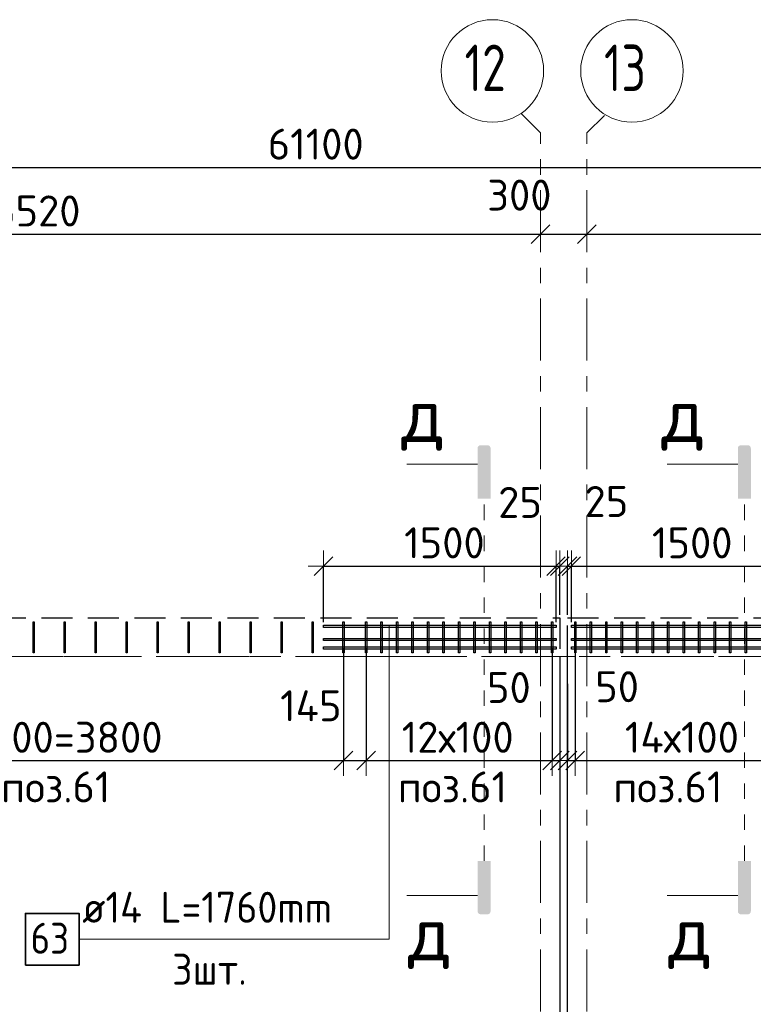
# Model space of a CAD drawing. Header units: metres. Extents: x -38 to 99, y -15 to 21.
# Tile 9 of 48: x 29.19 to 33.92, y 14.16 to 20.51. Entities that reach past the tile are written whole.
import ezdxf

# ---------------------------------------------------------------- set-up
doc = ezdxf.new("R2010")
doc.units = ezdxf.units.M
doc.header["$PDMODE"] = 65
for name, pattern in [('______11', [0.5, 0.4, -0.05, 0, -0.05]), ('______2', [0.27, 0.2, -0.07]), ('______3', [0.5, 0.4, -0.1]), ('______5', [1.1, 0.8, -0.1, 0.1, -0.1]), ('______9', [0.1, 0, -0.1])]:
    doc.linetypes.add(name, pattern=pattern)
for name, color, linetype, lineweight in [('XR$2$Осевая линия (1)', 7, '______5', 13), ('XR$2$Размерная линия (1)', 7, 'Continuous', 13), ('XR$3$Арм.стержн. Доп. арматура', 180, 'Continuous', 35), ('XR$3$Арм.стержн. Хомут', 240, 'Continuous', 35), ('XR$3$Балка (1)', 7, '______3', 13), ('XR$3$Перекрытие (1)', 7, 'Continuous', 35), ('XR$3$Размерная линия (1)', 7, 'Continuous', 13), ('XR$3$Текст_ общее_1', 7, 'Continuous', 13)]:
    doc.layers.add(name, color=color, linetype=linetype, lineweight=lineweight)
doc.styles.add('ISOCPEUR', font='txt')
doc.dimstyles.new('DIMSTYLE_3', dxfattribs={"dimtxt": 0.2, "dimasz": 0.2, "dimexe": 0, "dimexo": 0, "dimgap": 0.1, "dimtad": 2, "dimdec": 0, "dimlfac": 1000, "dimrnd": 5, "dimzin": 12, "dimdsep": 46, "dimtxsty": 'ISOCPEUR', "dimblk1": 'ALL_ML_STRICH', "dimblk2": 'ALL_ML_STRICH', "dimsah": 1, "dimcen": 0, "dimclrd": 7, "dimclre": 256, "dimclrt": 7, "dimadec": 0, "dimazin": 0, "dimtfac": 1, "dimtdec": 0, "dimtix": 1, "dimtmove": 2, "dimatfit": 3, "dimfxl": 0, "dimtzin": 0, "dimlwd": 0, "dimlwe": -3, "dimarcsym": 0})
doc.dimstyles.new('DIMSTYLE_5', dxfattribs={"dimtxt": 0.2, "dimasz": 0.2, "dimexe": 0, "dimexo": 0, "dimgap": 0.1, "dimtad": 2, "dimdec": 0, "dimlfac": 1000, "dimrnd": 5, "dimzin": 12, "dimdsep": 46, "dimtxsty": 'ISOCPEUR', "dimblk1": 'ALL_ML_STRICH', "dimblk2": 'ALL_ML_STRICH', "dimsah": 1, "dimcen": 0, "dimclrd": 7, "dimclre": 256, "dimclrt": 7, "dimadec": 0, "dimazin": 0, "dimtfac": 1, "dimtdec": 0, "dimtix": 1, "dimtmove": 2, "dimatfit": 3, "dimfxl": 0, "dimtvp": 1.2, "dimtzin": 0, "dimlwd": 0, "dimlwe": -3, "dimarcsym": 0})
doc.dimstyles.new('DIMSTYLE_6', dxfattribs={"dimtxt": 0.2, "dimasz": 0.2, "dimexe": 0, "dimexo": 0, "dimgap": 0.1, "dimtad": 2, "dimdec": 0, "dimlfac": 1000, "dimrnd": 5, "dimzin": 12, "dimdsep": 46, "dimtxsty": 'ISOCPEUR', "dimblk1": 'ALL_ML_STRICH', "dimblk2": 'ALL_ML_STRICH', "dimsah": 1, "dimcen": 0, "dimclrd": 7, "dimclre": 256, "dimclrt": 7, "dimadec": 0, "dimazin": 0, "dimtfac": 1, "dimtdec": 0, "dimtix": 1, "dimtmove": 2, "dimatfit": 3, "dimfxl": 0, "dimtvp": 1.2, "dimtzin": 0, "dimlwd": 0, "dimlwe": -3, "dimarcsym": 0})

# ---------------------------------------------------------------- blocks, each defined once
blk = doc.blocks.new('ALL_ML_STRICH')
at = {"color": 0, "linetype": 'ByBlock', "lineweight": -2}
for p, q in [((0, -0.5), (0, 0.5)), ((-1, 0), (0.5, 0)), ((-0.3, -0.3), (0.3, 0.3))]:
    blk.add_line(p, q, dxfattribs=at)
blk = doc.blocks.new('*D11')
at = {"layer": 'DEFPOINTS', "color": 7, "linetype": 'Continuous', "lineweight": 13, "transparency": 33554687}
for p in [(0.5, 19.5574), (0.5, 19.3768), (61.6, 17.1197)]:
    blk.add_point(p, dxfattribs=at)
at = {"layer": 'XR$2$Размерная линия (1)', "color": 9, "linetype": 'Continuous', "lineweight": -2, "true_color": 0xc7c7c7, "transparency": 33554687}
for p, q in [((0.5, 19.3568), (0.5, 19.5574)), ((61.6, 17.1397), (61.6, 19.5574))]:
    blk.add_line(p, q, dxfattribs=at)
at = {"layer": 'XR$2$Размерная линия (1)', "color": 7, "linetype": 'Continuous', "lineweight": -2, "transparency": 33554687}
blk.add_line((0.5, 19.5574), (61.6, 19.5574), dxfattribs=at)
at = {"layer": 'XR$2$Размерная линия (1)', "color": 7, "linetype": 'Continuous', "lineweight": 13, "transparency": 33554687, "xscale": 0.2, "yscale": 0.2, "zscale": 0.2, "rotation": 180}
blk.add_blockref('ALL_ML_STRICH', (0.5, 19.5574), dxfattribs=at)
at = {"layer": 'XR$2$Размерная линия (1)', "color": 7, "linetype": 'Continuous', "lineweight": 13, "transparency": 33554687, "xscale": 0.2, "yscale": 0.2, "zscale": 0.2}
blk.add_blockref('ALL_ML_STRICH', (61.6, 19.5574), dxfattribs=at)
at = {"layer": 'XR$2$Размерная линия (1)', "color": 7, "linetype": 'Continuous', "lineweight": 13, "transparency": 33554687, "insert": (31.1, 19.7074), "char_height": 0.2, "width": 1, "attachment_point": 5, "style": 'ISOCPEUR'}
blk.add_mtext('\\A1;{61100}', dxfattribs=at)
blk = doc.blocks.new('*D32')
at = {"layer": 'DEFPOINTS', "color": 7, "linetype": 'Continuous', "lineweight": 13, "transparency": 33554687}
for p in [(26.03, 19.379), (32.55, 19.1352), (26.03, 19.1261)]:
    blk.add_point(p, dxfattribs=at)
at = {"layer": 'XR$2$Размерная линия (1)', "color": 9, "linetype": 'Continuous', "lineweight": -2, "true_color": 0xc7c7c7, "transparency": 33554687}
for p, q in [((26.03, 19.359), (26.03, 19.1261)), ((32.55, 19.1261), (32.55, 19.1261))]:
    blk.add_line(p, q, dxfattribs=at)
at = {"layer": 'XR$2$Размерная линия (1)', "color": 7, "linetype": 'Continuous', "lineweight": -2, "transparency": 33554687}
blk.add_line((26.03, 19.1261), (32.55, 19.1261), dxfattribs=at)
at = {"layer": 'XR$2$Размерная линия (1)', "color": 7, "linetype": 'Continuous', "lineweight": 13, "transparency": 33554687, "xscale": 0.2, "yscale": 0.2, "zscale": 0.2, "rotation": 180}
blk.add_blockref('ALL_ML_STRICH', (26.03, 19.1261), dxfattribs=at)
at = {"layer": 'XR$2$Размерная линия (1)', "color": 7, "linetype": 'Continuous', "lineweight": 13, "transparency": 33554687, "xscale": 0.2, "yscale": 0.2, "zscale": 0.2}
blk.add_blockref('ALL_ML_STRICH', (32.55, 19.1261), dxfattribs=at)
at = {"layer": 'XR$2$Размерная линия (1)', "color": 7, "linetype": 'Continuous', "lineweight": 13, "transparency": 33554687, "insert": (29.3, 19.2761), "char_height": 0.2, "width": 0.8, "attachment_point": 5, "style": 'ISOCPEUR'}
blk.add_mtext('\\A1;{6520}', dxfattribs=at)
blk = doc.blocks.new('*D33')
at = {"layer": 'DEFPOINTS', "color": 7, "linetype": 'Continuous', "lineweight": 13, "transparency": 33554687}
for p in [(32.55, 19.1352), (32.85, 19.1352), (32.55, 19.1261)]:
    blk.add_point(p, dxfattribs=at)
at = {"layer": 'XR$2$Размерная линия (1)', "color": 9, "linetype": 'Continuous', "lineweight": -2, "true_color": 0xc7c7c7, "transparency": 33554687}
for p, q in [((32.55, 19.1261), (32.55, 19.1261)), ((32.85, 19.1261), (32.85, 19.1261))]:
    blk.add_line(p, q, dxfattribs=at)
at = {"layer": 'XR$2$Размерная линия (1)', "color": 7, "linetype": 'Continuous', "lineweight": -2, "transparency": 33554687}
blk.add_line((32.55, 19.1261), (32.85, 19.1261), dxfattribs=at)
at = {"layer": 'XR$2$Размерная линия (1)', "color": 7, "linetype": 'Continuous', "lineweight": 13, "transparency": 33554687, "xscale": 0.2, "yscale": 0.2, "zscale": 0.2, "rotation": 180}
blk.add_blockref('ALL_ML_STRICH', (32.55, 19.1261), dxfattribs=at)
at = {"layer": 'XR$2$Размерная линия (1)', "color": 7, "linetype": 'Continuous', "lineweight": 13, "transparency": 33554687, "xscale": 0.2, "yscale": 0.2, "zscale": 0.2}
blk.add_blockref('ALL_ML_STRICH', (32.85, 19.1261), dxfattribs=at)
at = {"layer": 'XR$2$Размерная линия (1)', "color": 7, "linetype": 'Continuous', "lineweight": 13, "transparency": 33554687, "insert": (32.4139, 19.3782), "char_height": 0.2, "width": 0.6, "attachment_point": 5, "style": 'ISOCPEUR'}
blk.add_mtext('\\A1;{300}', dxfattribs=at)
blk = doc.blocks.new('*D34')
at = {"layer": 'DEFPOINTS', "color": 7, "linetype": 'Continuous', "lineweight": 13, "transparency": 33554687}
for p in [(32.85, 19.1352), (38.7, 19.1856), (32.85, 19.1261)]:
    blk.add_point(p, dxfattribs=at)
at = {"layer": 'XR$2$Размерная линия (1)', "color": 9, "linetype": 'Continuous', "lineweight": -2, "true_color": 0xc7c7c7, "transparency": 33554687}
for p, q in [((38.7, 19.1656), (38.7, 19.1261)), ((32.85, 19.1261), (32.85, 19.1261))]:
    blk.add_line(p, q, dxfattribs=at)
at = {"layer": 'XR$2$Размерная линия (1)', "color": 7, "linetype": 'Continuous', "lineweight": -2, "transparency": 33554687}
blk.add_line((32.85, 19.1261), (38.7, 19.1261), dxfattribs=at)
at = {"layer": 'XR$2$Размерная линия (1)', "color": 7, "linetype": 'Continuous', "lineweight": 13, "transparency": 33554687, "xscale": 0.2, "yscale": 0.2, "zscale": 0.2, "rotation": 180}
blk.add_blockref('ALL_ML_STRICH', (32.85, 19.1261), dxfattribs=at)
at = {"layer": 'XR$2$Размерная линия (1)', "color": 7, "linetype": 'Continuous', "lineweight": 13, "transparency": 33554687, "xscale": 0.2, "yscale": 0.2, "zscale": 0.2}
blk.add_blockref('ALL_ML_STRICH', (38.7, 19.1261), dxfattribs=at)
at = {"layer": 'XR$2$Размерная линия (1)', "color": 7, "linetype": 'Continuous', "lineweight": 13, "transparency": 33554687, "insert": (35.785, 19.2761), "char_height": 0.2, "width": 0.8, "attachment_point": 5, "style": 'ISOCPEUR'}
blk.add_mtext('\\A1;{5850}', dxfattribs=at)
blk = doc.blocks.new('*D50')
at = {"layer": 'DEFPOINTS', "color": 7, "linetype": 'Continuous', "lineweight": 13, "transparency": 33554687}
for p in [(27.48, 16.4734), (31.28, 16.4734), (27.48, 15.7293)]:
    blk.add_point(p, dxfattribs=at)
at = {"layer": 'XR$3$Размерная линия (1)', "color": 9, "linetype": 'Continuous', "lineweight": -2, "true_color": 0xc7c7c7, "transparency": 33554687}
for p, q in [((27.48, 16.4534), (27.48, 15.7293)), ((31.28, 16.4534), (31.28, 15.7293))]:
    blk.add_line(p, q, dxfattribs=at)
at = {"layer": 'XR$3$Размерная линия (1)', "color": 7, "linetype": 'Continuous', "lineweight": -2, "transparency": 33554687}
blk.add_line((27.48, 15.7293), (31.28, 15.7293), dxfattribs=at)
at = {"layer": 'XR$3$Размерная линия (1)', "color": 7, "linetype": 'Continuous', "lineweight": 13, "transparency": 33554687, "xscale": 0.2, "yscale": 0.2, "zscale": 0.2, "rotation": 180}
blk.add_blockref('ALL_ML_STRICH', (27.48, 15.7293), dxfattribs=at)
at = {"layer": 'XR$3$Размерная линия (1)', "color": 7, "linetype": 'Continuous', "lineweight": 13, "transparency": 33554687, "xscale": 0.2, "yscale": 0.2, "zscale": 0.2}
blk.add_blockref('ALL_ML_STRICH', (31.28, 15.7293), dxfattribs=at)
at = {"layer": 'XR$3$Размерная линия (1)', "color": 7, "linetype": 'Continuous', "lineweight": 13, "transparency": 33554687, "insert": (28.64, 15.9793), "char_height": 0.2, "width": 0.01, "attachment_point": 1, "line_spacing_factor": 0.60241, "style": 'ISOCPEUR'}
blk.add_mtext('19х200=3800', dxfattribs=at)
blk = doc.blocks.new('*D51')
at = {"layer": 'DEFPOINTS', "color": 7, "linetype": 'Continuous', "lineweight": 13, "transparency": 33554687}
for p in [(31.28, 16.4734), (31.425, 16.4734), (31.28, 15.7293)]:
    blk.add_point(p, dxfattribs=at)
at = {"layer": 'XR$3$Размерная линия (1)', "color": 9, "linetype": 'Continuous', "lineweight": -2, "true_color": 0xc7c7c7, "transparency": 33554687}
for p, q in [((31.28, 16.4534), (31.28, 15.7293)), ((31.425, 16.4534), (31.425, 15.7293))]:
    blk.add_line(p, q, dxfattribs=at)
at = {"layer": 'XR$3$Размерная линия (1)', "color": 7, "linetype": 'Continuous', "lineweight": -2, "transparency": 33554687}
blk.add_line((31.28, 15.7293), (31.425, 15.7293), dxfattribs=at)
at = {"layer": 'XR$3$Размерная линия (1)', "color": 7, "linetype": 'Continuous', "lineweight": 13, "transparency": 33554687, "xscale": 0.2, "yscale": 0.2, "zscale": 0.2, "rotation": 180}
blk.add_blockref('ALL_ML_STRICH', (31.28, 15.7293), dxfattribs=at)
at = {"layer": 'XR$3$Размерная линия (1)', "color": 7, "linetype": 'Continuous', "lineweight": 13, "transparency": 33554687, "xscale": 0.2, "yscale": 0.2, "zscale": 0.2}
blk.add_blockref('ALL_ML_STRICH', (31.425, 15.7293), dxfattribs=at)
at = {"layer": 'XR$3$Размерная линия (1)', "color": 7, "linetype": 'Continuous', "lineweight": 13, "transparency": 33554687, "insert": (31.0685, 16.0824), "char_height": 0.2, "width": 0.6, "attachment_point": 5, "style": 'ISOCPEUR'}
blk.add_mtext('\\A1;{145}', dxfattribs=at)
blk = doc.blocks.new('*D52')
at = {"layer": 'DEFPOINTS', "color": 7, "linetype": 'Continuous', "lineweight": 13, "transparency": 33554687}
for p in [(31.425, 16.4734), (32.625, 16.4734), (31.425, 15.7293)]:
    blk.add_point(p, dxfattribs=at)
at = {"layer": 'XR$3$Размерная линия (1)', "color": 9, "linetype": 'Continuous', "lineweight": -2, "true_color": 0xc7c7c7, "transparency": 33554687}
for p, q in [((31.425, 16.4534), (31.425, 15.7293)), ((32.625, 16.4534), (32.625, 15.7293))]:
    blk.add_line(p, q, dxfattribs=at)
at = {"layer": 'XR$3$Размерная линия (1)', "color": 7, "linetype": 'Continuous', "lineweight": -2, "transparency": 33554687}
blk.add_line((31.425, 15.7293), (32.625, 15.7293), dxfattribs=at)
at = {"layer": 'XR$3$Размерная линия (1)', "color": 7, "linetype": 'Continuous', "lineweight": 13, "transparency": 33554687, "xscale": 0.2, "yscale": 0.2, "zscale": 0.2, "rotation": 180}
blk.add_blockref('ALL_ML_STRICH', (31.425, 15.7293), dxfattribs=at)
at = {"layer": 'XR$3$Размерная линия (1)', "color": 7, "linetype": 'Continuous', "lineweight": 13, "transparency": 33554687, "xscale": 0.2, "yscale": 0.2, "zscale": 0.2}
blk.add_blockref('ALL_ML_STRICH', (32.625, 15.7293), dxfattribs=at)
at = {"layer": 'XR$3$Размерная линия (1)', "color": 7, "linetype": 'Continuous', "lineweight": 13, "transparency": 33554687, "insert": (31.655, 15.9793), "char_height": 0.2, "width": 0.01, "attachment_point": 1, "line_spacing_factor": 0.60241, "style": 'ISOCPEUR'}
blk.add_mtext('12х100', dxfattribs=at)
blk = doc.blocks.new('*D53')
at = {"layer": 'DEFPOINTS', "color": 7, "linetype": 'Continuous', "lineweight": 13, "transparency": 33554687}
for p in [(32.625, 16.4734), (32.675, 16.2994), (32.625, 15.7293)]:
    blk.add_point(p, dxfattribs=at)
at = {"layer": 'XR$3$Размерная линия (1)', "color": 9, "linetype": 'Continuous', "lineweight": -2, "true_color": 0xc7c7c7, "transparency": 33554687}
for p, q in [((32.625, 16.4534), (32.625, 15.7293)), ((32.675, 16.2794), (32.675, 15.7293))]:
    blk.add_line(p, q, dxfattribs=at)
at = {"layer": 'XR$3$Размерная линия (1)', "color": 7, "linetype": 'Continuous', "lineweight": -2, "transparency": 33554687}
blk.add_line((32.625, 15.7293), (32.675, 15.7293), dxfattribs=at)
at = {"layer": 'XR$3$Размерная линия (1)', "color": 7, "linetype": 'Continuous', "lineweight": 13, "transparency": 33554687, "xscale": 0.2, "yscale": 0.2, "zscale": 0.2}
blk.add_blockref('ALL_ML_STRICH', (32.675, 15.7293), dxfattribs=at)
at = {"layer": 'XR$3$Размерная линия (1)', "color": 7, "linetype": 'Continuous', "lineweight": 13, "transparency": 33554687, "xscale": 0.2, "yscale": 0.2, "zscale": 0.2, "rotation": 180}
blk.add_blockref('ALL_ML_STRICH', (32.625, 15.7293), dxfattribs=at)
at = {"layer": 'XR$3$Размерная линия (1)', "color": 7, "linetype": 'Continuous', "lineweight": 13, "transparency": 33554687, "insert": (32.3463, 16.2001), "char_height": 0.2, "width": 0.4, "attachment_point": 5, "style": 'ISOCPEUR'}
blk.add_mtext('\\A1;{50}', dxfattribs=at)
blk = doc.blocks.new('*D54')
at = {"layer": 'DEFPOINTS', "color": 7, "linetype": 'Continuous', "lineweight": 13, "transparency": 33554687}
for p in [(32.775, 16.4818), (32.725, 16.2437), (32.725, 15.7293)]:
    blk.add_point(p, dxfattribs=at)
at = {"layer": 'XR$3$Размерная линия (1)', "color": 9, "linetype": 'Continuous', "lineweight": -2, "true_color": 0xc7c7c7, "transparency": 33554687}
for p, q in [((32.775, 16.4618), (32.775, 15.7293)), ((32.725, 16.2237), (32.725, 15.7293))]:
    blk.add_line(p, q, dxfattribs=at)
at = {"layer": 'XR$3$Размерная линия (1)', "color": 7, "linetype": 'Continuous', "lineweight": -2, "transparency": 33554687}
blk.add_line((32.725, 15.7293), (32.775, 15.7293), dxfattribs=at)
at = {"layer": 'XR$3$Размерная линия (1)', "color": 7, "linetype": 'Continuous', "lineweight": 13, "transparency": 33554687, "xscale": 0.2, "yscale": 0.2, "zscale": 0.2}
blk.add_blockref('ALL_ML_STRICH', (32.775, 15.7293), dxfattribs=at)
at = {"layer": 'XR$3$Размерная линия (1)', "color": 7, "linetype": 'Continuous', "lineweight": 13, "transparency": 33554687, "xscale": 0.2, "yscale": 0.2, "zscale": 0.2, "rotation": 180}
blk.add_blockref('ALL_ML_STRICH', (32.725, 15.7293), dxfattribs=at)
at = {"layer": 'XR$3$Размерная линия (1)', "color": 7, "linetype": 'Continuous', "lineweight": 13, "transparency": 33554687, "insert": (33.0447, 16.2056), "char_height": 0.2, "width": 0.4, "attachment_point": 5, "style": 'ISOCPEUR'}
blk.add_mtext('\\A1;{50}', dxfattribs=at)
blk = doc.blocks.new('*D55')
at = {"layer": 'DEFPOINTS', "color": 7, "linetype": 'Continuous', "lineweight": 13, "transparency": 33554687}
for p in [(32.775, 16.4818), (34.175, 16.4818), (32.775, 15.7293)]:
    blk.add_point(p, dxfattribs=at)
at = {"layer": 'XR$3$Размерная линия (1)', "color": 9, "linetype": 'Continuous', "lineweight": -2, "true_color": 0xc7c7c7, "transparency": 33554687}
for p, q in [((32.775, 16.4618), (32.775, 15.7293)), ((34.175, 16.4618), (34.175, 15.7293))]:
    blk.add_line(p, q, dxfattribs=at)
at = {"layer": 'XR$3$Размерная линия (1)', "color": 7, "linetype": 'Continuous', "lineweight": -2, "transparency": 33554687}
blk.add_line((32.775, 15.7293), (34.175, 15.7293), dxfattribs=at)
at = {"layer": 'XR$3$Размерная линия (1)', "color": 7, "linetype": 'Continuous', "lineweight": 13, "transparency": 33554687, "xscale": 0.2, "yscale": 0.2, "zscale": 0.2, "rotation": 180}
blk.add_blockref('ALL_ML_STRICH', (32.775, 15.7293), dxfattribs=at)
at = {"layer": 'XR$3$Размерная линия (1)', "color": 7, "linetype": 'Continuous', "lineweight": 13, "transparency": 33554687, "xscale": 0.2, "yscale": 0.2, "zscale": 0.2}
blk.add_blockref('ALL_ML_STRICH', (34.175, 15.7293), dxfattribs=at)
at = {"layer": 'XR$3$Размерная линия (1)', "color": 7, "linetype": 'Continuous', "lineweight": 13, "transparency": 33554687, "insert": (33.095, 15.9793), "char_height": 0.2, "width": 0.01, "attachment_point": 1, "line_spacing_factor": 0.60241, "style": 'ISOCPEUR'}
blk.add_mtext('14х100', dxfattribs=at)
blk = doc.blocks.new('*D74')
at = {"layer": 'DEFPOINTS', "color": 7, "linetype": 'Continuous', "lineweight": 13, "transparency": 33554687}
for p in [(31.1505, 16.9842), (31.1505, 16.6023), (32.6505, 16.6023)]:
    blk.add_point(p, dxfattribs=at)
at = {"layer": 'XR$3$Размерная линия (1)', "color": 9, "linetype": 'Continuous', "lineweight": -2, "true_color": 0xc7c7c7, "transparency": 33554687}
for p, q in [((31.1505, 16.6223), (31.1505, 16.9842)), ((32.6505, 16.6223), (32.6505, 16.9842))]:
    blk.add_line(p, q, dxfattribs=at)
at = {"layer": 'XR$3$Размерная линия (1)', "color": 7, "linetype": 'Continuous', "lineweight": -2, "transparency": 33554687}
blk.add_line((31.1505, 16.9842), (32.6505, 16.9842), dxfattribs=at)
at = {"layer": 'XR$3$Размерная линия (1)', "color": 7, "linetype": 'Continuous', "lineweight": 13, "transparency": 33554687, "xscale": 0.2, "yscale": 0.2, "zscale": 0.2, "rotation": 180}
blk.add_blockref('ALL_ML_STRICH', (31.1505, 16.9842), dxfattribs=at)
at = {"layer": 'XR$3$Размерная линия (1)', "color": 7, "linetype": 'Continuous', "lineweight": 13, "transparency": 33554687, "xscale": 0.2, "yscale": 0.2, "zscale": 0.2}
blk.add_blockref('ALL_ML_STRICH', (32.6505, 16.9842), dxfattribs=at)
at = {"layer": 'XR$3$Размерная линия (1)', "color": 7, "linetype": 'Continuous', "lineweight": 13, "transparency": 33554687, "insert": (31.9305, 17.1342), "char_height": 0.2, "width": 0.8, "attachment_point": 5, "style": 'ISOCPEUR'}
blk.add_mtext('\\A1;{1500}', dxfattribs=at)
blk = doc.blocks.new('*D75')
at = {"layer": 'DEFPOINTS', "color": 7, "linetype": 'Continuous', "lineweight": 13, "transparency": 33554687}
for p in [(32.6505, 16.9842), (32.675, 16.6502), (32.6505, 16.6023)]:
    blk.add_point(p, dxfattribs=at)
at = {"layer": 'XR$3$Размерная линия (1)', "color": 9, "linetype": 'Continuous', "lineweight": -2, "true_color": 0xc7c7c7, "transparency": 33554687}
for p, q in [((32.6505, 16.6223), (32.6505, 16.9842)), ((32.675, 16.6702), (32.675, 16.9842))]:
    blk.add_line(p, q, dxfattribs=at)
at = {"layer": 'XR$3$Размерная линия (1)', "color": 7, "linetype": 'Continuous', "lineweight": -2, "transparency": 33554687}
blk.add_line((32.6505, 16.9842), (32.675, 16.9842), dxfattribs=at)
at = {"layer": 'XR$3$Размерная линия (1)', "color": 7, "linetype": 'Continuous', "lineweight": 13, "transparency": 33554687, "xscale": 0.2, "yscale": 0.2, "zscale": 0.2}
blk.add_blockref('ALL_ML_STRICH', (32.675, 16.9842), dxfattribs=at)
at = {"layer": 'XR$3$Размерная линия (1)', "color": 7, "linetype": 'Continuous', "lineweight": 13, "transparency": 33554687, "xscale": 0.2, "yscale": 0.2, "zscale": 0.2, "rotation": 180}
blk.add_blockref('ALL_ML_STRICH', (32.6505, 16.9842), dxfattribs=at)
at = {"layer": 'XR$3$Размерная линия (1)', "color": 7, "linetype": 'Continuous', "lineweight": 13, "transparency": 33554687, "insert": (32.4184, 17.3951), "char_height": 0.2, "width": 0.4, "attachment_point": 5, "style": 'ISOCPEUR'}
blk.add_mtext('\\A1;{25}', dxfattribs=at)
blk = doc.blocks.new('*D76')
at = {"layer": 'DEFPOINTS', "color": 7, "linetype": 'Continuous', "lineweight": 13, "transparency": 33554687}
for p in [(32.725, 16.9842), (32.725, 16.6502), (32.7495, 16.6023)]:
    blk.add_point(p, dxfattribs=at)
at = {"layer": 'XR$3$Размерная линия (1)', "color": 9, "linetype": 'Continuous', "lineweight": -2, "true_color": 0xc7c7c7, "transparency": 33554687}
for p, q in [((32.725, 16.6702), (32.725, 16.9842)), ((32.7495, 16.6223), (32.7495, 16.9842))]:
    blk.add_line(p, q, dxfattribs=at)
at = {"layer": 'XR$3$Размерная линия (1)', "color": 7, "linetype": 'Continuous', "lineweight": -2, "transparency": 33554687}
blk.add_line((32.725, 16.9842), (32.7495, 16.9842), dxfattribs=at)
at = {"layer": 'XR$3$Размерная линия (1)', "color": 7, "linetype": 'Continuous', "lineweight": 13, "transparency": 33554687, "xscale": 0.2, "yscale": 0.2, "zscale": 0.2}
blk.add_blockref('ALL_ML_STRICH', (32.7495, 16.9842), dxfattribs=at)
at = {"layer": 'XR$3$Размерная линия (1)', "color": 7, "linetype": 'Continuous', "lineweight": 13, "transparency": 33554687, "xscale": 0.2, "yscale": 0.2, "zscale": 0.2, "rotation": 180}
blk.add_blockref('ALL_ML_STRICH', (32.725, 16.9842), dxfattribs=at)
at = {"layer": 'XR$3$Размерная линия (1)', "color": 7, "linetype": 'Continuous', "lineweight": 13, "transparency": 33554687, "insert": (32.9758, 17.4009), "char_height": 0.2, "width": 0.4, "attachment_point": 5, "style": 'ISOCPEUR'}
blk.add_mtext('\\A1;{25}', dxfattribs=at)
blk = doc.blocks.new('*D77')
at = {"layer": 'DEFPOINTS', "color": 7, "linetype": 'Continuous', "lineweight": 13, "transparency": 33554687}
for p in [(32.7495, 16.9842), (32.7495, 16.6023), (34.2495, 16.6023)]:
    blk.add_point(p, dxfattribs=at)
at = {"layer": 'XR$3$Размерная линия (1)', "color": 9, "linetype": 'Continuous', "lineweight": -2, "true_color": 0xc7c7c7, "transparency": 33554687}
for p, q in [((32.7495, 16.6223), (32.7495, 16.9842)), ((34.2495, 16.6223), (34.2495, 16.9842))]:
    blk.add_line(p, q, dxfattribs=at)
at = {"layer": 'XR$3$Размерная линия (1)', "color": 7, "linetype": 'Continuous', "lineweight": -2, "transparency": 33554687}
blk.add_line((32.7495, 16.9842), (34.2495, 16.9842), dxfattribs=at)
at = {"layer": 'XR$3$Размерная линия (1)', "color": 7, "linetype": 'Continuous', "lineweight": 13, "transparency": 33554687, "xscale": 0.2, "yscale": 0.2, "zscale": 0.2, "rotation": 180}
blk.add_blockref('ALL_ML_STRICH', (32.7495, 16.9842), dxfattribs=at)
at = {"layer": 'XR$3$Размерная линия (1)', "color": 7, "linetype": 'Continuous', "lineweight": 13, "transparency": 33554687, "xscale": 0.2, "yscale": 0.2, "zscale": 0.2}
blk.add_blockref('ALL_ML_STRICH', (34.2495, 16.9842), dxfattribs=at)
at = {"layer": 'XR$3$Размерная линия (1)', "color": 7, "linetype": 'Continuous', "lineweight": 13, "transparency": 33554687, "insert": (33.5295, 17.1342), "char_height": 0.2, "width": 0.8, "attachment_point": 5, "style": 'ISOCPEUR'}
blk.add_mtext('\\A1;{1500}', dxfattribs=at)

msp = doc.modelspace()

# ---------------------------------------------------------------- hatches: boundary and pattern name
at = {"linetype": 'Continuous', "lineweight": 25, "true_color": 0x000000, "transparency": 33554687}
for points in [[(32.1447, 17.7468), (32.1452, 17.7493), (32.146, 17.7517), (32.1472, 17.754), (32.1486, 17.7561), (32.1503, 17.758), (32.1522, 17.7597), (32.1543, 17.7611), (32.1566, 17.7623), (32.159, 17.7631), (32.1615, 17.7636), (32.1641, 17.7638), (32.2086, 17.7638), (32.2112, 17.7636), (32.2137, 17.7631), (32.2161, 17.7623), (32.2184, 17.7611), (32.2205, 17.7597), (32.2224, 17.758), (32.2241, 17.7561), (32.2255, 17.754), (32.2267, 17.7517), (32.2275, 17.7493), (32.228, 17.7468), (32.2281, 17.7442), (32.2281, 17.4192), (32.1445, 17.4192), (32.1445, 17.7442)], [(33.8244, 17.7468), (33.8249, 17.7493), (33.8257, 17.7517), (33.8268, 17.754), (33.8282, 17.7561), (33.8299, 17.758), (33.8318, 17.7597), (33.834, 17.7611), (33.8363, 17.7623), (33.8387, 17.7631), (33.8412, 17.7636), (33.8437, 17.7638), (33.8883, 17.7638), (33.8908, 17.7636), (33.8933, 17.7631), (33.8957, 17.7623), (33.898, 17.7611), (33.9002, 17.7597), (33.9021, 17.758), (33.9038, 17.7561), (33.9052, 17.754), (33.9063, 17.7517), (33.9071, 17.7493), (33.9076, 17.7468), (33.9078, 17.7442), (33.9078, 17.4192), (33.8242, 17.4192), (33.8242, 17.7442)], [(32.1447, 14.7538), (32.1445, 14.7563), (32.1445, 15.0813), (32.2281, 15.0813), (32.2281, 14.7563), (32.228, 14.7538), (32.2275, 14.7513), (32.2267, 14.7489), (32.2255, 14.7466), (32.2241, 14.7444), (32.2224, 14.7425), (32.2205, 14.7408), (32.2184, 14.7394), (32.2161, 14.7383), (32.2137, 14.7375), (32.2112, 14.737), (32.2086, 14.7368), (32.1641, 14.7368), (32.1615, 14.737), (32.159, 14.7375), (32.1566, 14.7383), (32.1543, 14.7394), (32.1522, 14.7408), (32.1503, 14.7425), (32.1486, 14.7444), (32.1472, 14.7466), (32.146, 14.7489), (32.1452, 14.7513)], [(33.8244, 14.7538), (33.8242, 14.7563), (33.8242, 15.0813), (33.9078, 15.0813), (33.9078, 14.7563), (33.9076, 14.7538), (33.9071, 14.7513), (33.9063, 14.7489), (33.9052, 14.7466), (33.9038, 14.7444), (33.9021, 14.7425), (33.9002, 14.7408), (33.898, 14.7394), (33.8957, 14.7383), (33.8933, 14.7375), (33.8908, 14.737), (33.8883, 14.7368), (33.8437, 14.7368), (33.8412, 14.737), (33.8387, 14.7375), (33.8363, 14.7383), (33.834, 14.7394), (33.8318, 14.7408), (33.8299, 14.7425), (33.8282, 14.7444), (33.8268, 14.7466), (33.8257, 14.7489), (33.8249, 14.7513)]]:
    msp.add_hatch(color=18, dxfattribs=at).paths.add_polyline_path(points, flags=16)

# ---------------------------------------------------------------- linework, layer by layer
at = {"color": 7, "linetype": 'Continuous', "lineweight": 13, "transparency": 33554687}
for p, q in [((32.1445, 17.6422), (31.6878, 17.6422)), ((33.8242, 17.6422), (33.3675, 17.6422)), ((32.1445, 14.8583), (31.6878, 14.8583)), ((33.8242, 14.8583), (33.3675, 14.8583))]:
    msp.add_line(p, q, dxfattribs=at)
at = {"color": 7, "linetype": '______9', "lineweight": 13, "transparency": 33554687}
for p, q in [((32.1863, 15.0813), (32.1863, 17.4192)), ((33.866, 15.0813), (33.866, 17.4192))]:
    msp.add_line(p, q, dxfattribs=at)
at = {"layer": 'XR$2$Осевая линия (1)', "color": 253, "linetype": '______11', "lineweight": 13, "true_color": 0xa0a0a0, "transparency": 33554687}
for p, q in [((32.55, 19.78), (32.4227, 19.9073)), ((32.85, 19.78), (32.9631, 19.8931)), ((32.55, -3.39), (32.55, 19.78)), ((32.85, -3.39), (32.85, 19.78)), ((-2.63, 16.4), (62.6, 16.4))]:
    msp.add_line(p, q, dxfattribs=at)
at = {"layer": 'XR$2$Осевая линия (1)', "color": 7, "linetype": 'Continuous', "lineweight": 13, "transparency": 33554687}
for centre in [(32.2404, 20.1801), (33.1404, 20.1801)]:
    msp.add_circle(centre, 0.3304, dxfattribs=at)
at = {"layer": 'XR$3$Арм.стержн. Доп. арматура', "color": 7, "linetype": 'Continuous', "lineweight": 13, "transparency": 33554687}
for p, q in [((31.5732, 14.5754), (31.5732, 16.5953)), ((31.5732, 14.5754), (31.5732, 16.5104)), ((31.5732, 14.5754), (31.5732, 16.4553)), ((29.5732, 14.5754), (31.5732, 14.5754))]:
    msp.add_line(p, q, dxfattribs=at)
at = {"layer": 'XR$3$Арм.стержн. Доп. арматура', "color": 7, "linetype": 'Continuous', "lineweight": 25, "transparency": 33554687}
for points in [[(32.6505, 16.5883), (31.1505, 16.5883), (31.1505, 16.6023), (32.6505, 16.6023), (32.6505, 16.5883)], [(32.7495, 16.6023), (34.2495, 16.6023), (34.2495, 16.5883), (32.7495, 16.5883), (32.7495, 16.6023)], [(32.6505, 16.5034), (31.1505, 16.5034), (31.1505, 16.5174), (32.6505, 16.5174), (32.6505, 16.5034)], [(32.6505, 16.4483), (31.1505, 16.4483), (31.1505, 16.4623), (32.6505, 16.4623), (32.6505, 16.4483)], [(32.7495, 16.5174), (34.2495, 16.5174), (34.2495, 16.5034), (32.7495, 16.5034), (32.7495, 16.5174)], [(32.7495, 16.4623), (34.2495, 16.4623), (34.2495, 16.4483), (32.7495, 16.4483), (32.7495, 16.4623)]]:
    msp.add_lwpolyline(points, dxfattribs=at)
at = {"layer": 'XR$3$Арм.стержн. Доп. арматура', "color": 7, "linetype": 'Continuous', "lineweight": 35, "transparency": 33554687}
msp.add_lwpolyline([(29.2266, 14.4087), (29.5732, 14.4087), (29.5732, 14.742), (29.2266, 14.742), (29.2266, 14.4087)], dxfattribs=at)
at = {"layer": 'XR$3$Арм.стержн. Хомут', "color": 40, "linetype": 'Continuous', "lineweight": 25, "transparency": 33554687}
for points in [[(29.276, 16.4252), (29.276, 16.6253), (29.284, 16.6253), (29.284, 16.4252), (29.276, 16.4252)], [(29.476, 16.4252), (29.476, 16.6253), (29.484, 16.6253), (29.484, 16.4252), (29.476, 16.4252)], [(29.676, 16.4252), (29.676, 16.6253), (29.684, 16.6253), (29.684, 16.4252), (29.676, 16.4252)], [(29.876, 16.4252), (29.876, 16.6253), (29.884, 16.6253), (29.884, 16.4252), (29.876, 16.4252)], [(30.076, 16.4252), (30.076, 16.6253), (30.084, 16.6253), (30.084, 16.4252), (30.076, 16.4252)], [(30.276, 16.4252), (30.276, 16.6253), (30.284, 16.6253), (30.284, 16.4252), (30.276, 16.4252)], [(30.476, 16.4252), (30.476, 16.6253), (30.484, 16.6253), (30.484, 16.4252), (30.476, 16.4252)], [(30.676, 16.4252), (30.676, 16.6253), (30.684, 16.6253), (30.684, 16.4252), (30.676, 16.4252)], [(30.876, 16.4252), (30.876, 16.6253), (30.884, 16.6253), (30.884, 16.4252), (30.876, 16.4252)], [(31.076, 16.4252), (31.076, 16.6253), (31.084, 16.6253), (31.084, 16.4252), (31.076, 16.4252)], [(31.276, 16.4252), (31.276, 16.6253), (31.284, 16.6253), (31.284, 16.4252), (31.276, 16.4252)], [(31.421, 16.4252), (31.421, 16.6253), (31.429, 16.6253), (31.429, 16.4252), (31.421, 16.4252)], [(31.521, 16.4252), (31.521, 16.6253), (31.529, 16.6253), (31.529, 16.4252), (31.521, 16.4252)], [(31.621, 16.4252), (31.621, 16.6253), (31.629, 16.6253), (31.629, 16.4252), (31.621, 16.4252)], [(31.721, 16.4252), (31.721, 16.6253), (31.729, 16.6253), (31.729, 16.4252), (31.721, 16.4252)], [(31.821, 16.4252), (31.821, 16.6253), (31.829, 16.6253), (31.829, 16.4252), (31.821, 16.4252)], [(31.921, 16.4252), (31.921, 16.6253), (31.929, 16.6253), (31.929, 16.4252), (31.921, 16.4252)], [(32.021, 16.4252), (32.021, 16.6253), (32.029, 16.6253), (32.029, 16.4252), (32.021, 16.4252)], [(32.121, 16.4252), (32.121, 16.6253), (32.129, 16.6253), (32.129, 16.4252), (32.121, 16.4252)], [(32.221, 16.4252), (32.221, 16.6253), (32.229, 16.6253), (32.229, 16.4252), (32.221, 16.4252)], [(32.321, 16.4252), (32.321, 16.6253), (32.329, 16.6253), (32.329, 16.4252), (32.321, 16.4252)], [(32.421, 16.4252), (32.421, 16.6253), (32.429, 16.6253), (32.429, 16.4252), (32.421, 16.4252)], [(32.521, 16.4252), (32.521, 16.6253), (32.529, 16.6253), (32.529, 16.4252), (32.521, 16.4252)], [(32.621, 16.4252), (32.621, 16.6253), (32.629, 16.6253), (32.629, 16.4252), (32.621, 16.4252)], [(32.771, 16.4252), (32.771, 16.6253), (32.779, 16.6253), (32.779, 16.4252), (32.771, 16.4252)], [(32.871, 16.4252), (32.871, 16.6253), (32.879, 16.6253), (32.879, 16.4252), (32.871, 16.4252)], [(32.971, 16.4252), (32.971, 16.6253), (32.979, 16.6253), (32.979, 16.4252), (32.971, 16.4252)], [(33.071, 16.4252), (33.071, 16.6253), (33.079, 16.6253), (33.079, 16.4252), (33.071, 16.4252)], [(33.171, 16.4252), (33.171, 16.6253), (33.179, 16.6253), (33.179, 16.4252), (33.171, 16.4252)], [(33.271, 16.4252), (33.271, 16.6253), (33.279, 16.6253), (33.279, 16.4252), (33.271, 16.4252)], [(33.371, 16.4252), (33.371, 16.6253), (33.379, 16.6253), (33.379, 16.4252), (33.371, 16.4252)], [(33.471, 16.4252), (33.471, 16.6253), (33.479, 16.6253), (33.479, 16.4252), (33.471, 16.4252)], [(33.571, 16.4252), (33.571, 16.6253), (33.579, 16.6253), (33.579, 16.4252), (33.571, 16.4252)], [(33.671, 16.4252), (33.671, 16.6253), (33.679, 16.6253), (33.679, 16.4252), (33.671, 16.4252)], [(33.771, 16.4252), (33.771, 16.6253), (33.779, 16.6253), (33.779, 16.4252), (33.771, 16.4252)], [(33.871, 16.4252), (33.871, 16.6253), (33.879, 16.6253), (33.879, 16.4252), (33.871, 16.4252)]]:
    msp.add_lwpolyline(points, dxfattribs=at)
at = {"layer": 'XR$3$Балка (1)', "color": 7, "linetype": '______2', "lineweight": 25, "transparency": 33554687}
for p, q in [((26.03, 16.6502), (32.675, 16.6502)), ((32.675, 16.6502), (32.675, 16.4002)), ((32.725, 16.4002), (32.725, 16.6502)), ((32.725, 16.6502), (38.7, 16.6502))]:
    msp.add_line(p, q, dxfattribs=at)
at = {"layer": 'XR$3$Перекрытие (1)', "color": 7, "linetype": '______2', "lineweight": 18, "transparency": 33554687}
for p, q in [((32.675, 16.4002), (26.03, 16.4002)), ((38.7, 16.4002), (32.725, 16.4002))]:
    msp.add_line(p, q, dxfattribs=at)
at = {"layer": 'XR$3$Перекрытие (1)', "color": 7, "linetype": 'Continuous', "lineweight": 25, "transparency": 33554687}
for p, q in [((32.675, 16.4002), (32.675, -0.25)), ((32.725, -0.2498), (32.725, 16.4002))]:
    msp.add_line(p, q, dxfattribs=at)

# ---------------------------------------------------------------- texts
at = {"color": 7, "linetype": 'Continuous', "lineweight": 13, "transparency": 33554687, "char_height": 0.35, "width": 0.381111, "attachment_point": 5, "style": 'ISOCPEUR'}
for insert in [(31.7905, 17.9313), (33.4701, 17.9313), (31.8349, 14.5861), (33.5145, 14.5861)]:
    msp.add_mtext('\\A1;{\\fISOCPEUR|i0|b0;\\H0.350000;\\W1.000000;\\C7;д}\\P', dxfattribs=dict(at, insert=insert))
at = {"layer": 'XR$2$Осевая линия (1)', "color": 7, "linetype": 'Continuous', "lineweight": 13, "transparency": 33554687, "char_height": 0.3, "width": 0.472281, "attachment_point": 7, "style": 'ISOCPEUR'}
for s, insert in [('\\W0.75;12', (32.0604, 20.0496)), ('\\W0.75;13', (32.9604, 20.0496))]:
    msp.add_mtext(s, dxfattribs=dict(at, insert=insert))
at = {"layer": 'XR$3$Арм.стержн. Доп. арматура', "color": 7, "linetype": 'Continuous', "lineweight": 25, "transparency": 33554687, "char_height": 0.2, "attachment_point": 7, "style": 'ISOCPEUR'}
for s, insert, width in [('\\W0.94;ø14 L=1760mm ', (29.5932, 14.682), 1.933176), ('\\W0.87;63', (29.2599, 14.482), 0.367208), ('\\W0.94;3шт. ', (30.1732, 14.282), 0.774191)]:
    msp.add_mtext(s, dxfattribs=dict(at, insert=insert, width=width))
at = {"layer": 'XR$3$Текст_ общее_1', "color": 7, "linetype": 'Continuous', "lineweight": 13, "transparency": 33554687, "char_height": 0.2, "width": 0.799873, "attachment_point": 5, "style": 'ISOCPEUR'}
for insert in [(29.4224, 15.5587), (31.9824, 15.5587), (33.3724, 15.5587)]:
    msp.add_mtext('\\A1;{\\fISOCPEUR|i0|b0;\\H0.200000;\\W1.000000;\\C7;поз.61}\\P', dxfattribs=dict(at, insert=insert))

# ---------------------------------------------------------------- dimensions: what is measured, and where the dimension line sits
at = {"layer": 'XR$2$Размерная линия (1)', "color": 7, "linetype": 'Continuous', "lineweight": 13, "transparency": 33554687}
for base, p1, p2, dimstyle, picture, middle in [((61.6, 19.5574), (0.5, 19.3568), (61.6, 17.1397), 'DIMSTYLE_3', '*D11', (31.1, 19.7074)), ((32.85, 19.1261), (32.55, 19.1261), (32.85, 19.1261), 'DIMSTYLE_5', '*D33', (32.4139, 19.3782)), ((32.55, 19.1261), (26.03, 19.359), (32.55, 19.1261), 'DIMSTYLE_3', '*D32', (29.3, 19.2761)), ((38.7, 19.1261), (32.85, 19.1261), (38.7, 19.1656), 'DIMSTYLE_3', '*D34', (35.785, 19.2761))]:
    dim = msp.add_linear_dim(base=base, p1=p1, p2=p2, dimstyle=dimstyle, override={"dimpost": '<>', "dimclrd": 7, "dimclre": 9, "dimclrt": 7, "dimlwd": 0, "dimlwe": 65533}, dxfattribs=at)
    dim.commit()
    dim.dimension.update_dxf_attribs({"geometry": picture, "text_midpoint": middle, "dimtype": 160})
at = {"layer": 'XR$3$Размерная линия (1)', "color": 7, "linetype": 'Continuous', "lineweight": 13, "transparency": 33554687}
for base, p1, p2, dimstyle, picture, middle in [((32.675, 16.98418), (32.65054, 16.62228), (32.675, 16.67024), 'DIMSTYLE_6', '*D75', (32.4184, 17.39509)), ((32.74946, 16.98418), (32.725, 16.67024), (32.74946, 16.62228), 'DIMSTYLE_6', '*D76', (32.97577, 17.4009)), ((32.6505, 16.9842), (31.1505, 16.6223), (32.6505, 16.6223), 'DIMSTYLE_3', '*D74', (31.9305, 17.1342)), ((34.2495, 16.9842), (32.7495, 16.6223), (34.2495, 16.6223), 'DIMSTYLE_3', '*D77', (33.5295, 17.1342)), ((31.425, 15.7293), (31.28, 16.4534), (31.425, 16.4534), 'DIMSTYLE_6', '*D51', (31.0685, 16.0824)), ((32.675, 15.7293), (32.625, 16.4534), (32.675, 16.2794), 'DIMSTYLE_6', '*D53', (32.3463, 16.2001)), ((32.775, 15.7293), (32.725, 16.2237), (32.775, 16.4618), 'DIMSTYLE_6', '*D54', (33.0447, 16.2056))]:
    dim = msp.add_linear_dim(base=base, p1=p1, p2=p2, dimstyle=dimstyle, override={"dimpost": '<>', "dimclrd": 7, "dimclre": 9, "dimclrt": 7, "dimlwd": 0, "dimlwe": 65533}, dxfattribs=at)
    dim.commit()
    dim.dimension.update_dxf_attribs({"geometry": picture, "text_midpoint": middle, "dimtype": 160})
for base, p1, p2, text, picture, middle in [((31.28, 15.7293), (27.48, 16.4534), (31.28, 16.4534), '19х200=3800', '*D50', (29.38, 15.8293)), ((32.625, 15.7293), (31.425, 16.4534), (32.625, 16.4534), '12х100', '*D52', (32.025, 15.8293)), ((34.175, 15.7293), (32.775, 16.4618), (34.175, 16.4618), '14х100', '*D55', (33.475, 15.8293))]:
    dim = msp.add_linear_dim(base=base, p1=p1, p2=p2, text=text, dimstyle='DIMSTYLE_3', override={"dimpost": '<>', "dimclrd": 7, "dimclre": 9, "dimclrt": 7, "dimlwd": 0, "dimlwe": 65533}, dxfattribs=at)
    dim.commit()
    dim.dimension.update_dxf_attribs({"geometry": picture, "text_midpoint": middle, "dimtype": 160})

doc.saveas('drawing.dxf')
